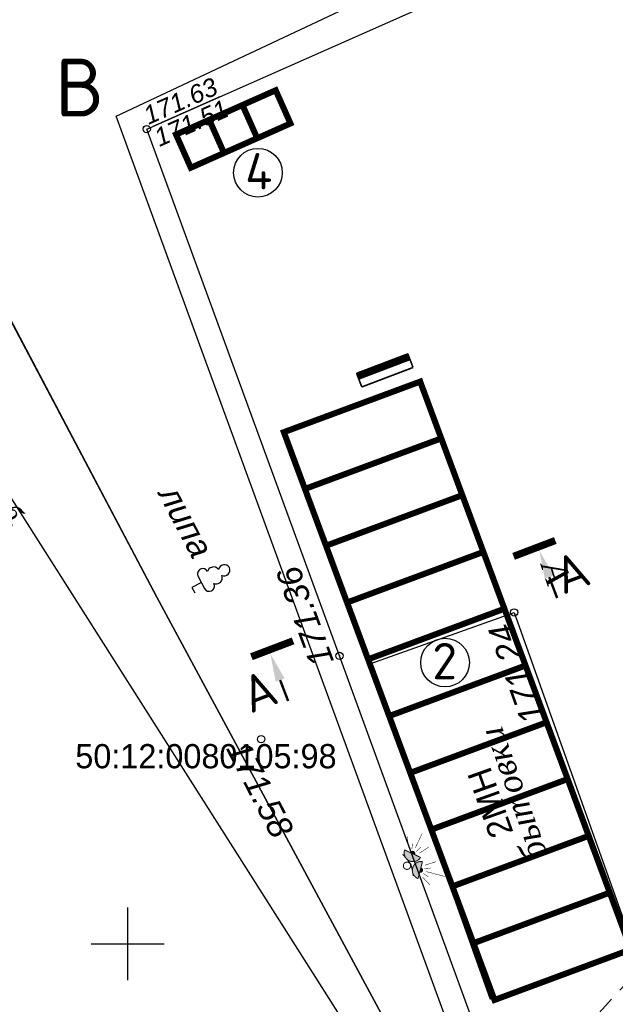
# Model space of a CAD drawing. Header units: metres. Extents: x 2193651 to 2201499, y 493187 to 494493.
# Tile 44 of 76: x 2199587 to 2199636, y 493685 to 493767. Entities that reach past the tile are written whole.
import ezdxf
from ezdxf.enums import TextEntityAlignment as Align

# ---------------------------------------------------------------- set-up
doc = ezdxf.new("R2010")
doc.units = ezdxf.units.M
doc.set_wipeout_variables(frame=1)
doc.header["$PDSIZE"] = 0.25
for name, pattern in [('10_2', [6, 5, -1]), ('CONTI', [0]), ('IMPORT-GOST2_303 5 _2_', [24, 20, -1.5, 1, -1.5])]:
    doc.linetypes.add(name, pattern=pattern)
for name, color, linetype in [('contur_line_building', 7, 'Continuous'), ('contur_line_road', 7, 'Continuous'), ('grid_XY', 74, 'Continuous'), ('Labels', 7, 'Continuous'), ('net_electro', 1, 'Continuous'), ('p', 7, 'Continuous'), ('relief_point', 7, 'Continuous'), ('z', 7, 'Continuous'), ('z_text_centerline_road', 7, 'Continuous'), ('z_text_net_electro', 7, 'Continuous'), ('z_text_relief_point', 7, 'Continuous'), ('z_text_vegetation_text', 7, 'Continuous'), ('Z_text_x_polygon', 7, 'Continuous'), ('разбив', 7, 'Continuous')]:
    doc.layers.add(name, color=color, linetype=linetype)
for name, color, linetype, lineweight in [('Level 1', 7, 'Continuous', 25), ('Level 8', 7, 'Continuous', 25), ('net_pipeline', 7, 'Continuous', 30), ('КР_Оси', 21, 'IMPORT-GOST2_303 5 _2_', 15)]:
    doc.layers.add(name, color=color, linetype=linetype, lineweight=lineweight)
doc.layers.add('x_polygon', color=7, linetype='Continuous', true_color=0xffffff)
doc.styles.add('Bm-431', font='timesi.ttf')
doc.styles.add('D-131', font='ariali.ttf')
doc.styles.add('R-131', font='arial.ttf')
doc.styles.add('стиль1', font='isocpeur.ttf', dxfattribs={"width": 0.9})
doc.linetypes.add('ограждение2', pattern='A,0.25,-0.1,[132,ltypeshp.shx,S=0.1,R=0,X=-0.1,Y=0],-0.1,1', length=1.45)

# ---------------------------------------------------------------- blocks, each defined once
blk = doc.blocks.new('*X125')
at = {"color": 0}
for p, q in [((748.54, 282.44), (750.11, 284)), ((748.54, 282.49), (750.06, 284)), ((748.54, 282.54), (750, 284)), ((748.54, 282.6), (749.95, 284)), ((748.54, 282.65), (749.9, 284)), ((748.54, 282.7), (749.84, 284)), ((748.54, 282.75), (749.79, 284)), ((748.54, 282.81), (749.74, 284)), ((748.54, 282.86), (749.69, 284)), ((748.54, 282.91), (749.63, 284)), ((748.54, 282.97), (749.58, 284)), ((748.54, 283.02), (749.53, 284)), ((748.54, 283.07), (749.47, 284)), ((748.54, 283.13), (749.42, 284)), ((748.54, 283.18), (749.37, 284)), ((748.54, 283.23), (749.31, 284)), ((748.54, 283.28), (749.26, 284)), ((748.54, 283.34), (749.21, 284)), ((748.54, 283.39), (749.16, 284)), ((748.54, 283.44), (749.1, 284)), ((748.54, 283.5), (749.05, 284)), ((748.54, 283.55), (749, 284)), ((748.54, 283.6), (748.94, 284)), ((748.54, 283.66), (748.89, 284)), ((748.54, 283.71), (748.84, 284)), ((748.54, 283.76), (748.78, 284)), ((748.54, 283.82), (748.73, 284)), ((748.54, 283.87), (748.68, 284)), ((748.54, 283.92), (748.62, 284)), ((748.54, 283.97), (748.57, 284)), ((750.1, 282.4), (748.54, 283.96)), ((750.05, 282.4), (748.54, 283.9)), ((749.99, 282.4), (748.54, 283.85)), ((749.94, 282.4), (748.54, 283.8)), ((749.89, 282.4), (748.54, 283.74)), ((749.83, 282.4), (748.54, 283.69)), ((749.78, 282.4), (748.54, 283.64)), ((749.73, 282.4), (748.54, 283.58)), ((749.67, 282.4), (748.54, 283.53)), ((749.62, 282.4), (748.54, 283.48)), ((749.57, 282.4), (748.54, 283.43)), ((749.52, 282.4), (748.54, 283.37)), ((749.46, 282.4), (748.54, 283.32)), ((749.41, 282.4), (748.54, 283.27)), ((749.36, 282.4), (748.54, 283.21)), ((749.3, 282.4), (748.54, 283.16)), ((749.25, 282.4), (748.54, 283.11)), ((749.2, 282.4), (748.54, 283.05)), ((749.14, 282.4), (748.54, 283)), ((749.09, 282.4), (748.54, 282.95)), ((749.04, 282.4), (748.54, 282.9)), ((748.98, 282.4), (748.54, 282.84)), ((748.93, 282.4), (748.54, 282.79)), ((748.88, 282.4), (748.54, 282.74)), ((748.83, 282.4), (748.54, 282.68)), ((748.77, 282.4), (748.54, 282.63)), ((748.72, 282.4), (748.54, 282.58)), ((750.15, 282.4), (748.55, 284)), ((748.56, 282.4), (750.16, 284)), ((750.2, 282.4), (748.6, 284)), ((748.61, 282.4), (750.22, 284)), ((750.26, 282.4), (748.66, 284)), ((748.67, 282.4), (750.27, 284)), ((750.31, 282.4), (748.71, 284)), ((748.72, 282.4), (750.32, 284)), ((750.36, 282.4), (748.76, 284)), ((748.77, 282.4), (750.37, 284)), ((750.42, 282.4), (748.82, 284)), ((748.83, 282.4), (750.43, 284)), ((750.47, 282.4), (748.87, 284)), ((748.88, 282.4), (750.48, 284)), ((750.52, 282.4), (748.92, 284)), ((748.93, 282.4), (750.53, 284)), ((750.58, 282.4), (748.97, 284)), ((748.99, 282.4), (750.59, 284)), ((750.63, 282.4), (749.03, 284)), ((749.04, 282.4), (750.64, 284)), ((750.68, 282.4), (749.08, 284)), ((749.09, 282.4), (750.69, 284)), ((750.74, 282.4), (749.13, 284)), ((749.14, 282.4), (750.75, 284)), ((750.79, 282.4), (749.19, 284)), ((749.2, 282.4), (750.8, 284)), ((750.84, 282.4), (749.24, 284)), ((749.25, 282.4), (750.85, 284)), ((750.89, 282.4), (749.29, 284)), ((749.3, 282.4), (750.91, 284)), ((750.95, 282.4), (749.35, 284)), ((749.36, 282.4), (750.96, 284)), ((751, 282.4), (749.4, 284)), ((749.41, 282.4), (751.01, 284)), ((751.05, 282.4), (749.45, 284)), ((749.46, 282.4), (751.06, 284)), ((751.11, 282.4), (749.5, 284)), ((749.52, 282.4), (751.12, 284)), ((751.16, 282.4), (749.56, 284)), ((749.57, 282.4), (751.17, 284)), ((751.21, 282.4), (749.61, 284)), ((749.62, 282.4), (751.22, 284)), ((751.27, 282.4), (749.66, 284)), ((749.67, 282.4), (751.28, 284)), ((751.32, 282.4), (749.72, 284)), ((749.73, 282.4), (751.33, 284)), ((751.37, 282.4), (749.77, 284)), ((749.78, 282.4), (751.38, 284)), ((751.42, 282.4), (749.82, 284)), ((749.83, 282.4), (751.44, 284)), ((751.48, 282.4), (749.88, 284)), ((749.89, 282.4), (751.49, 284)), ((751.53, 282.4), (749.93, 284)), ((749.94, 282.4), (751.54, 284)), ((751.58, 282.4), (749.98, 284)), ((749.99, 282.4), (751.59, 284)), ((751.64, 282.4), (750.03, 284)), ((750.05, 282.4), (751.65, 284)), ((751.69, 282.4), (750.09, 284)), ((750.1, 282.4), (751.7, 284)), ((751.74, 282.4), (750.14, 284)), ((750.15, 282.4), (751.75, 284)), ((751.8, 282.4), (750.19, 284)), ((750.21, 282.4), (751.81, 284)), ((751.85, 282.4), (750.25, 284)), ((750.26, 282.4), (751.86, 284)), ((751.9, 282.4), (750.3, 284)), ((750.31, 282.4), (751.91, 284)), ((751.95, 282.4), (750.35, 284)), ((750.36, 282.4), (751.97, 284)), ((752.01, 282.4), (750.41, 284)), ((750.42, 282.4), (752.02, 284)), ((752.06, 282.4), (750.46, 284)), ((750.47, 282.4), (752.07, 284)), ((752.11, 282.4), (750.51, 284)), ((750.52, 282.4), (752.13, 284)), ((752.17, 282.4), (750.57, 284)), ((750.58, 282.4), (752.18, 284)), ((752.22, 282.4), (750.62, 284)), ((750.63, 282.4), (752.23, 284)), ((752.27, 282.4), (750.67, 284)), ((750.68, 282.4), (752.28, 284)), ((752.33, 282.4), (750.72, 284)), ((750.74, 282.4), (752.34, 284)), ((752.38, 282.4), (750.78, 284)), ((750.79, 282.4), (752.39, 284)), ((752.43, 282.4), (750.83, 284)), ((750.84, 282.4), (752.44, 284)), ((752.49, 282.4), (750.88, 284)), ((750.89, 282.4), (752.5, 284)), ((752.54, 282.4), (750.94, 284)), ((750.95, 282.4), (752.55, 284)), ((752.59, 282.4), (750.99, 284)), ((751, 282.4), (752.6, 284)), ((752.64, 282.4), (751.04, 284)), ((751.05, 282.4), (752.66, 284)), ((752.7, 282.4), (751.1, 284)), ((751.11, 282.4), (752.71, 284)), ((752.75, 282.4), (751.15, 284)), ((751.16, 282.4), (752.76, 284)), ((752.8, 282.4), (751.2, 284)), ((751.21, 282.4), (752.81, 284)), ((752.86, 282.4), (751.25, 284)), ((751.27, 282.4), (752.87, 284)), ((752.91, 282.4), (751.31, 284)), ((751.32, 282.4), (752.92, 284)), ((752.96, 282.4), (751.36, 284)), ((751.37, 282.4), (752.97, 284)), ((753.02, 282.4), (751.41, 284)), ((751.42, 282.4), (753.03, 284)), ((753.07, 282.4), (751.47, 284)), ((751.48, 282.4), (753.08, 284)), ((753.12, 282.4), (751.52, 284)), ((751.53, 282.4), (753.13, 284)), ((753.17, 282.4), (751.57, 284)), ((751.58, 282.4), (753.19, 284)), ((753.23, 282.4), (751.63, 284)), ((751.64, 282.4), (753.24, 284)), ((753.28, 282.4), (751.68, 284)), ((751.69, 282.4), (753.29, 284)), ((753.33, 282.4), (751.73, 284)), ((751.74, 282.4), (753.34, 284)), ((753.39, 282.4), (751.79, 284)), ((751.8, 282.4), (753.4, 284)), ((753.44, 282.4), (751.84, 284)), ((751.85, 282.4), (753.45, 284)), ((753.49, 282.4), (751.89, 284)), ((751.9, 282.4), (753.5, 284)), ((753.55, 282.4), (751.94, 284)), ((751.96, 282.4), (753.56, 284)), ((753.6, 282.4), (752, 284)), ((752.01, 282.4), (753.61, 284)), ((753.65, 282.4), (752.05, 284)), ((752.06, 282.4), (753.66, 284)), ((753.7, 282.4), (752.1, 284)), ((752.11, 282.4), (753.72, 284)), ((753.76, 282.4), (752.16, 284)), ((752.17, 282.4), (753.77, 284)), ((753.81, 282.4), (752.21, 284)), ((752.22, 282.4), (753.82, 284)), ((753.86, 282.4), (752.26, 284)), ((752.27, 282.4), (753.88, 284)), ((753.92, 282.4), (752.32, 284)), ((752.33, 282.4), (753.93, 284)), ((753.97, 282.4), (752.37, 284)), ((752.38, 282.4), (753.98, 284)), ((754.02, 282.4), (752.42, 284)), ((752.43, 282.4), (754.03, 284)), ((754.08, 282.4), (752.47, 284)), ((752.49, 282.4), (754.09, 284)), ((754.13, 282.4), (752.53, 284)), ((752.54, 282.4), (754.14, 284)), ((754.18, 282.4), (752.58, 284)), ((752.59, 282.4), (754.19, 284)), ((754.24, 282.4), (752.63, 284)), ((752.64, 282.4), (754.25, 284)), ((754.29, 282.4), (752.69, 284)), ((752.7, 282.4), (754.3, 284)), ((754.34, 282.4), (752.74, 284)), ((752.75, 282.4), (754.35, 284)), ((754.39, 282.4), (752.79, 284)), ((752.8, 282.4), (754.41, 284)), ((754.45, 282.4), (752.85, 284)), ((752.86, 282.4), (754.46, 284)), ((754.5, 282.4), (752.9, 284)), ((752.91, 282.4), (754.51, 284)), ((754.55, 282.4), (752.95, 284)), ((752.96, 282.4), (754.56, 284)), ((754.61, 282.4), (753, 284)), ((753.02, 282.4), (754.62, 284)), ((754.66, 282.4), (753.06, 284)), ((753.07, 282.4), (754.67, 284)), ((754.71, 282.4), (753.11, 284)), ((753.12, 282.4), (754.72, 284)), ((754.77, 282.4), (753.16, 284)), ((753.17, 282.4), (754.78, 284)), ((754.82, 282.4), (753.22, 284)), ((753.23, 282.4), (754.83, 284)), ((754.87, 282.4), (753.27, 284)), ((753.28, 282.4), (754.88, 284)), ((754.92, 282.4), (753.32, 284)), ((753.33, 282.4), (754.94, 284)), ((754.98, 282.4), (753.38, 284)), ((753.39, 282.4), (754.99, 284)), ((755.03, 282.4), (753.43, 284)), ((753.44, 282.4), (755.04, 284)), ((755.08, 282.4), (753.48, 284)), ((753.49, 282.4), (755.09, 284)), ((755.14, 282.4), (753.54, 284)), ((753.55, 282.4), (755.15, 284)), ((755.19, 282.4), (753.59, 284)), ((753.6, 282.4), (755.2, 284)), ((755.24, 282.4), (753.64, 284)), ((753.65, 282.4), (755.25, 284)), ((755.3, 282.4), (753.69, 284)), ((753.71, 282.4), (755.31, 284)), ((755.35, 282.4), (753.75, 284)), ((753.76, 282.4), (755.36, 284)), ((755.4, 282.4), (753.8, 284)), ((753.81, 282.4), (755.41, 284)), ((755.46, 282.4), (753.85, 284)), ((753.86, 282.4), (755.47, 284)), ((755.51, 282.4), (753.91, 284)), ((753.92, 282.4), (755.52, 284)), ((755.56, 282.4), (753.96, 284)), ((753.97, 282.4), (755.57, 284)), ((755.61, 282.4), (754.01, 284)), ((754.02, 282.4), (755.63, 284)), ((755.67, 282.4), (754.07, 284)), ((754.08, 282.4), (755.68, 284)), ((755.72, 282.4), (754.12, 284)), ((754.13, 282.4), (755.73, 284)), ((755.77, 282.4), (754.17, 284)), ((754.18, 282.4), (755.78, 284)), ((755.83, 282.4), (754.22, 284)), ((754.24, 282.4), (755.84, 284)), ((755.88, 282.4), (754.28, 284)), ((754.29, 282.4), (755.89, 284)), ((755.93, 282.4), (754.33, 284)), ((754.34, 282.4), (755.94, 284)), ((755.99, 282.4), (754.38, 284)), ((754.39, 282.4), (756, 284)), ((756.04, 282.4), (754.44, 284)), ((754.45, 282.4), (756.05, 284)), ((756.09, 282.4), (754.49, 284)), ((754.5, 282.4), (756.1, 284)), ((756.14, 282.4), (754.54, 284)), ((754.55, 282.4), (756.16, 284)), ((756.2, 282.4), (754.6, 284)), ((754.61, 282.4), (756.21, 284)), ((756.25, 282.4), (754.65, 284)), ((754.66, 282.4), (756.26, 284)), ((756.3, 282.4), (754.7, 284)), ((754.71, 282.4), (756.31, 284)), ((756.36, 282.4), (754.75, 284)), ((754.77, 282.4), (756.37, 284)), ((756.41, 282.4), (754.81, 284)), ((754.82, 282.4), (756.42, 284)), ((756.46, 282.4), (754.86, 284)), ((754.87, 282.4), (756.47, 284)), ((756.52, 282.4), (754.91, 284)), ((754.93, 282.4), (756.53, 284)), ((756.57, 282.4), (754.97, 284)), ((754.98, 282.4), (756.58, 284)), ((756.62, 282.4), (755.02, 284)), ((755.03, 282.4), (756.63, 284)), ((756.67, 282.4), (755.07, 284)), ((755.08, 282.4), (756.69, 284)), ((756.73, 282.4), (755.13, 284)), ((755.14, 282.4), (756.74, 284)), ((756.78, 282.4), (755.18, 284)), ((755.19, 282.4), (756.79, 284)), ((756.83, 282.4), (755.23, 284)), ((755.24, 282.4), (756.84, 284)), ((756.89, 282.4), (755.29, 284)), ((755.3, 282.4), (756.9, 284)), ((756.94, 282.4), (755.34, 284)), ((755.35, 282.4), (756.95, 284)), ((756.99, 282.4), (755.39, 284)), ((755.4, 282.4), (757, 284)), ((757.05, 282.4), (755.44, 284)), ((755.46, 282.4), (757.06, 284)), ((757.1, 282.4), (755.5, 284)), ((755.51, 282.4), (757.11, 284)), ((757.15, 282.4), (755.55, 284)), ((755.56, 282.4), (757.16, 284)), ((757.21, 282.4), (755.6, 284)), ((755.61, 282.4), (757.22, 284)), ((757.26, 282.4), (755.66, 284)), ((755.67, 282.4), (757.27, 284)), ((757.31, 282.4), (755.71, 284)), ((755.72, 282.4), (757.32, 284)), ((757.36, 282.4), (755.76, 284)), ((755.77, 282.4), (757.38, 284)), ((757.42, 282.4), (755.82, 284)), ((755.83, 282.4), (757.43, 284)), ((757.47, 282.4), (755.87, 284)), ((755.88, 282.4), (757.48, 284)), ((757.52, 282.4), (755.92, 284)), ((755.93, 282.4), (757.53, 284)), ((757.58, 282.4), (755.97, 284)), ((755.99, 282.4), (757.59, 284)), ((757.63, 282.4), (756.03, 284)), ((756.04, 282.4), (757.64, 284)), ((757.68, 282.4), (756.08, 284)), ((756.09, 282.4), (757.69, 284)), ((757.74, 282.4), (756.13, 284)), ((756.14, 282.4), (757.75, 284)), ((757.79, 282.4), (756.19, 284)), ((756.2, 282.4), (757.8, 284)), ((757.84, 282.4), (756.24, 284)), ((756.25, 282.4), (757.85, 284)), ((757.89, 282.4), (756.29, 284)), ((756.3, 282.4), (757.91, 284)), ((757.95, 282.4), (756.35, 284)), ((756.36, 282.4), (757.96, 284)), ((758, 282.4), (756.4, 284)), ((756.41, 282.4), (758.01, 284)), ((758.05, 282.4), (756.45, 284)), ((756.46, 282.4), (758.06, 284)), ((758.11, 282.4), (756.5, 284)), ((756.52, 282.4), (758.12, 284)), ((758.16, 282.4), (756.56, 284)), ((756.57, 282.4), (758.17, 284)), ((758.21, 282.4), (756.61, 284)), ((756.62, 282.4), (758.22, 284)), ((758.27, 282.4), (756.66, 284)), ((756.68, 282.4), (758.28, 284)), ((758.32, 282.4), (756.72, 284)), ((756.73, 282.4), (758.33, 284)), ((758.37, 282.4), (756.77, 284)), ((756.78, 282.4), (758.38, 284)), ((758.42, 282.4), (756.82, 284)), ((756.83, 282.4), (758.44, 284)), ((758.48, 282.4), (756.88, 284)), ((756.89, 282.4), (758.49, 284)), ((758.53, 282.4), (756.93, 284)), ((756.94, 282.4), (758.54, 284)), ((758.58, 282.4), (756.98, 284)), ((756.99, 282.4), (758.6, 284)), ((758.64, 282.4), (757.04, 284)), ((757.05, 282.4), (758.65, 284)), ((758.69, 282.4), (757.09, 284)), ((757.1, 282.4), (758.7, 284)), ((758.74, 282.4), (757.14, 284)), ((757.15, 282.4), (758.75, 284)), ((758.8, 282.4), (757.19, 284)), ((757.21, 282.4), (758.81, 284)), ((758.85, 282.4), (757.25, 284)), ((757.26, 282.4), (758.86, 284)), ((758.9, 282.4), (757.3, 284)), ((757.31, 282.4), (758.91, 284)), ((758.96, 282.4), (757.35, 284)), ((757.36, 282.4), (758.97, 284)), ((759.01, 282.4), (757.41, 284)), ((757.42, 282.4), (759.02, 284)), ((759.06, 282.4), (757.46, 284)), ((757.47, 282.4), (759.07, 284)), ((759.11, 282.4), (757.51, 284)), ((757.52, 282.4), (759.13, 284)), ((759.17, 282.4), (757.57, 284)), ((757.58, 282.4), (759.18, 284)), ((759.22, 282.4), (757.62, 284)), ((757.63, 282.4), (759.23, 284)), ((759.27, 282.4), (757.67, 284)), ((757.68, 282.4), (759.28, 284)), ((759.33, 282.4), (757.72, 284)), ((757.74, 282.4), (759.34, 284)), ((759.38, 282.4), (757.78, 284)), ((757.79, 282.4), (759.39, 284)), ((759.43, 282.4), (757.83, 284)), ((757.84, 282.4), (759.44, 284)), ((759.49, 282.4), (757.88, 284)), ((757.89, 282.4), (759.5, 284)), ((759.54, 282.4), (757.94, 284)), ((757.95, 282.4), (759.55, 284)), ((759.59, 282.4), (757.99, 284)), ((758, 282.4), (759.6, 284)), ((759.64, 282.4), (758.04, 284)), ((758.05, 282.4), (759.66, 284)), ((759.7, 282.4), (758.1, 284)), ((758.11, 282.4), (759.71, 284)), ((759.75, 282.4), (758.15, 284)), ((758.16, 282.4), (759.76, 284)), ((759.8, 282.4), (758.2, 284)), ((758.21, 282.4), (759.81, 284)), ((759.86, 282.4), (758.26, 284)), ((758.27, 282.4), (759.87, 284)), ((759.91, 282.4), (758.31, 284)), ((758.32, 282.4), (759.92, 284)), ((759.96, 282.4), (758.36, 284)), ((758.37, 282.4), (759.97, 284)), ((760.02, 282.4), (758.41, 284)), ((758.43, 282.4), (760.03, 284)), ((760.07, 282.4), (758.47, 284)), ((758.48, 282.4), (760.08, 284)), ((760.12, 282.4), (758.52, 284)), ((758.53, 282.4), (760.13, 284)), ((760.17, 282.4), (758.57, 284)), ((758.58, 282.4), (760.19, 284)), ((760.23, 282.4), (758.63, 284)), ((758.64, 282.4), (760.24, 284)), ((760.28, 282.4), (758.68, 284)), ((758.69, 282.4), (760.29, 284)), ((760.33, 282.4), (758.73, 284)), ((758.74, 282.4), (760.35, 284)), ((760.39, 282.4), (758.79, 284)), ((758.8, 282.4), (760.4, 284)), ((760.44, 282.4), (758.84, 284)), ((758.85, 282.4), (760.45, 284)), ((760.49, 282.4), (758.89, 284)), ((758.9, 282.4), (760.5, 284)), ((760.55, 282.4), (758.94, 284)), ((758.96, 282.4), (760.56, 284)), ((760.6, 282.4), (759, 284)), ((759.01, 282.4), (760.61, 284)), ((760.65, 282.4), (759.05, 284)), ((759.06, 282.4), (760.66, 284)), ((760.71, 282.4), (759.1, 284)), ((759.11, 282.4), (760.72, 284)), ((760.76, 282.4), (759.16, 284)), ((759.17, 282.4), (760.77, 284)), ((760.81, 282.4), (759.21, 284)), ((759.22, 282.4), (760.82, 284)), ((760.86, 282.4), (759.26, 284)), ((759.27, 282.4), (760.88, 284)), ((760.92, 282.4), (759.32, 284)), ((759.33, 282.4), (760.93, 284)), ((760.97, 282.4), (759.37, 284)), ((759.38, 282.4), (760.98, 284)), ((761.02, 282.4), (759.42, 284)), ((759.43, 282.4), (761.03, 284)), ((761.08, 282.4), (759.47, 284)), ((759.49, 282.4), (761.09, 284)), ((761.13, 282.4), (759.53, 284)), ((759.54, 282.4), (761.14, 284)), ((761.18, 282.4), (759.58, 284)), ((759.59, 282.4), (761.19, 284)), ((761.24, 282.4), (759.63, 284)), ((759.65, 282.4), (761.25, 284)), ((761.29, 282.4), (759.69, 284)), ((759.7, 282.4), (761.3, 284)), ((761.34, 282.4), (759.74, 284)), ((759.75, 282.4), (761.35, 284)), ((761.39, 282.4), (759.79, 284)), ((759.8, 282.4), (761.41, 284)), ((761.45, 282.4), (759.85, 284)), ((759.86, 282.4), (761.46, 284)), ((761.5, 282.4), (759.9, 284)), ((759.91, 282.4), (761.51, 284)), ((761.55, 282.4), (759.95, 284)), ((759.96, 282.4), (761.56, 284)), ((761.61, 282.4), (760.01, 284)), ((760.02, 282.4), (761.62, 284)), ((761.66, 282.4), (760.06, 284)), ((760.07, 282.4), (761.67, 284)), ((761.71, 282.4), (760.11, 284)), ((760.12, 282.4), (761.72, 284)), ((761.77, 282.4), (760.16, 284)), ((760.18, 282.4), (761.78, 284)), ((761.82, 282.4), (760.22, 284)), ((760.23, 282.4), (761.83, 284)), ((761.87, 282.4), (760.27, 284)), ((760.28, 282.4), (761.88, 284)), ((761.93, 282.4), (760.32, 284)), ((760.33, 282.4), (761.94, 284)), ((761.98, 282.4), (760.38, 284)), ((760.39, 282.4), (761.99, 284)), ((762.03, 282.4), (760.43, 284)), ((760.44, 282.4), (762.04, 284)), ((762.08, 282.4), (760.48, 284)), ((760.49, 282.4), (762.1, 284)), ((762.14, 282.4), (760.54, 284)), ((760.55, 282.4), (762.15, 284)), ((762.19, 282.4), (760.59, 284)), ((760.6, 282.4), (762.2, 284)), ((762.24, 282.4), (760.64, 284)), ((760.65, 282.4), (762.25, 284)), ((762.3, 282.4), (760.69, 284)), ((760.71, 282.4), (762.31, 284)), ((762.35, 282.4), (760.75, 284)), ((760.76, 282.4), (762.36, 284)), ((762.4, 282.4), (760.8, 284)), ((760.81, 282.4), (762.41, 284)), ((762.46, 282.4), (760.85, 284)), ((760.86, 282.4), (762.47, 284)), ((762.51, 282.4), (760.91, 284)), ((760.92, 282.4), (762.52, 284)), ((762.56, 282.4), (760.96, 284)), ((760.97, 282.4), (762.57, 284)), ((762.61, 282.4), (761.01, 284)), ((761.02, 282.4), (762.63, 284)), ((762.67, 282.4), (761.07, 284)), ((761.08, 282.4), (762.68, 284)), ((762.72, 282.4), (761.12, 284)), ((761.13, 282.4), (762.73, 284)), ((762.77, 282.4), (761.17, 284)), ((761.18, 282.4), (762.78, 284)), ((762.83, 282.4), (761.22, 284)), ((761.24, 282.4), (762.84, 284)), ((762.88, 282.4), (761.28, 284)), ((761.29, 282.4), (762.89, 284)), ((762.93, 282.4), (761.33, 284)), ((761.34, 282.4), (762.94, 284)), ((762.95, 282.44), (761.38, 284)), ((761.4, 282.4), (762.95, 283.96)), ((762.95, 282.49), (761.44, 284)), ((761.45, 282.4), (762.95, 283.9)), ((762.95, 282.54), (761.49, 284)), ((761.5, 282.4), (762.95, 283.85)), ((762.95, 282.6), (761.54, 284)), ((761.55, 282.4), (762.95, 283.8)), ((762.95, 282.65), (761.6, 284)), ((761.61, 282.4), (762.95, 283.74)), ((762.95, 282.7), (761.65, 284)), ((761.66, 282.4), (762.95, 283.69)), ((762.95, 282.75), (761.7, 284)), ((761.71, 282.4), (762.95, 283.64)), ((762.95, 282.81), (761.76, 284)), ((761.77, 282.4), (762.95, 283.58)), ((762.95, 282.86), (761.81, 284)), ((761.82, 282.4), (762.95, 283.53)), ((762.95, 282.91), (761.86, 284)), ((761.87, 282.4), (762.95, 283.48)), ((762.95, 282.97), (761.91, 284)), ((761.93, 282.4), (762.95, 283.43)), ((762.95, 283.02), (761.97, 284)), ((761.98, 282.4), (762.95, 283.37)), ((762.95, 283.07), (762.02, 284)), ((762.03, 282.4), (762.95, 283.32)), ((762.95, 283.13), (762.07, 284)), ((762.08, 282.4), (762.95, 283.27)), ((762.95, 283.18), (762.13, 284)), ((762.14, 282.4), (762.95, 283.21)), ((762.95, 283.23), (762.18, 284)), ((762.19, 282.4), (762.95, 283.16)), ((762.95, 283.29), (762.23, 284)), ((762.24, 282.4), (762.95, 283.11)), ((762.95, 283.34), (762.29, 284)), ((762.3, 282.4), (762.95, 283.05)), ((762.95, 283.39), (762.34, 284)), ((762.35, 282.4), (762.95, 283)), ((762.95, 283.44), (762.39, 284)), ((762.4, 282.4), (762.95, 282.95)), ((762.95, 283.5), (762.44, 284)), ((762.46, 282.4), (762.95, 282.9)), ((762.95, 283.55), (762.5, 284)), ((762.51, 282.4), (762.95, 282.84)), ((762.95, 283.6), (762.55, 284)), ((762.56, 282.4), (762.95, 282.79)), ((762.95, 283.66), (762.6, 284)), ((762.61, 282.4), (762.95, 282.74)), ((762.95, 283.71), (762.66, 284)), ((762.67, 282.4), (762.95, 282.68)), ((762.95, 283.76), (762.71, 284)), ((762.72, 282.4), (762.95, 282.63)), ((762.95, 283.82), (762.76, 284)), ((762.77, 282.4), (762.95, 282.58)), ((762.95, 283.87), (762.82, 284)), ((762.95, 283.92), (762.87, 284)), ((762.95, 283.97), (762.92, 284)), ((748.67, 282.4), (748.54, 282.52)), ((748.61, 282.4), (748.54, 282.47)), ((748.56, 282.4), (748.54, 282.42)), ((762.83, 282.4), (762.95, 282.52)), ((762.88, 282.4), (762.95, 282.47)), ((762.93, 282.4), (762.95, 282.42))]:
    blk.add_line(p, q, dxfattribs=at)
blk = doc.blocks.new('щ')
for q in [(3157.72, 12180.72, 245.21), (3157.7, 12179.94, 245.21)]:
    blk.add_line((3157.7, 12180.72, 245.21), q)
at = {"const_width": 0.21, "elevation": 245.21, "flags": 128}
for points in [[(3150.65, 12180.72), (3150.65, 12178.84)], [(3150.65, 12180.72), (3157.7, 12180.72)], [(3157.7, 12179.94), (3150.65, 12179.94)], [(3157.72, 12178.84), (3157.72, 12180.72)], [(3150.65, 12178.84), (3157.72, 12178.84)]]:
    blk.add_lwpolyline(points, dxfattribs=at)
at = {"color": 1, "xscale": 0.4900000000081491, "yscale": 0.4900000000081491, "zscale": 0.4900000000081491}
blk.add_blockref('*X125', (2783.87, 12041.56, 245.21), dxfattribs=at)
blk = doc.blocks.new('ппрр')
h = blk.add_hatch(color=2)
h.dxf.hatch_style = 1
h.paths.add_polyline_path([(6796.481, 8143.506), (6796.338, 8143.539, 0.23361), (6795.723, 8143.326), (6796.871, 8142.426, 0.482029)])
h.paths.add_polyline_path([(6798.34, 8143.397, 0.893051), (6797.242, 8142.436)])
at = {"layer": 'Level 8', "linetype": 'Continuous'}
h = blk.add_hatch(color=255, dxfattribs=at)
h.dxf.hatch_style = 1
h.set_gradient(color1=(255, 255, 0), color2=(255, 255, 0), tint=1)
edge = h.paths.add_edge_path()
edge.add_line((6796.139, 8142.999), (6796.452, 8142.76))
edge.add_arc((6796.284, 8142.864), 0.198, 137.16877, 328.20256, ccw=False)
h = blk.add_hatch(color=255, dxfattribs=at)
h.dxf.hatch_style = 1
h.set_gradient(color1=(255, 255, 0), color2=(255, 255, 0), tint=1)
h.paths.add_polyline_path([(6797.645, 8142.789), (6797.943, 8143.048), (6797.982, 8142.995), (6798.003, 8142.889), (6797.976, 8142.806), (6797.921, 8142.745), (6797.837, 8142.709), (6797.746, 8142.716), (6797.681, 8142.744)])
at = {"color": 7, "linetype": 'ByBlock', "lineweight": -2, "const_width": 0.08}
blk.add_lwpolyline([(6797.361, 8143.74, 399.999167), (6797.361, 8143.737, 0.0025)], format="xyb", close=True, dxfattribs=at)
at = {"color": 7, "linetype": 'ByBlock', "lineweight": -2}
for points, const_width in [([(6796.871, 8142.426, 0.893051), (6795.723, 8143.326)], 0.08), ([(6798.34, 8143.397, 0.893051), (6797.242, 8142.436)], 0.08), ([(6797.643, 8142.792, 1.10124), (6797.943, 8143.048)], 0.04), ([(6796.139, 8142.999, 1.10124), (6796.452, 8142.76)], 0.04)]:
    blk.add_lwpolyline(points, format="xyb", dxfattribs=dict(at, const_width=const_width))
at = {"color": 7, "linetype": 'ByBlock', "lineweight": -2, "const_width": 0.08}
for points in [[(6795.723, 8143.326), (6796.871, 8142.426)], [(6796.08, 8143.598), (6797.029, 8143.381)], [(6797.029, 8143.381), (6798.08, 8143.689)], [(6798.34, 8143.397), (6797.242, 8142.436)]]:
    blk.add_lwpolyline(points, dxfattribs=at)
at = {"color": 7, "linetype": 'ByBlock', "lineweight": 15, "const_width": 0.04}
for points in [[(6795.683, 8142.934), (6794.852, 8142.639)], [(6795.004, 8141.227), (6795.972, 8142.461)], [(6795.936, 8142.762), (6795.522, 8142.491)], [(6796.288, 8142.544), (6796.109, 8142.031)], [(6796.508, 8142.344), (6796.412, 8141.416)], [(6797.609, 8142.378), (6797.755, 8141.452)], [(6797.832, 8142.556), (6798.025, 8142.083)], [(6799.018, 8141.511), (6798.142, 8142.517)], [(6798.159, 8142.818), (6798.586, 8142.574)], [(6798.406, 8143.008), (6799.247, 8142.758)]]:
    blk.add_lwpolyline(points, dxfattribs=at)
blk = doc.blocks.new('330')
h = blk.add_hatch(color=0)
edge = h.paths.add_edge_path()
edge.add_arc((0, 0), 0.15, 0, 360.0003)
at = {"color": 0}
blk.add_circle((0, 0), 0.15, dxfattribs=at)
blk = doc.blocks.new('330p')
at = {"color": 0}
blk.add_point((0, 0), dxfattribs=at)
blk = doc.blocks.new('12')
at = {"color": 251, "true_color": 0x5d5d5d}
for points in [[(0, 1.5), (0, -1.5)], [(-1.5, 0), (1.5, 0)]]:
    blk.add_lwpolyline(points, dxfattribs=at)
blk = doc.blocks.new('ж9итдщд')
at = {"color": 251, "lineweight": 25, "true_color": 0x5d5d5d}
for p, q in [((2196597.618, 493757.88, 343.02), (2196603.196, 493760.353, 343.02)), ((2196602.424, 493721.45), (2196602.424, 493721.45)), ((2196603.916, 493721.433), (2196603.916, 493721.433)), ((2196603.916, 493721.433), (2196603.916, 493721.433)), ((2196603.916, 493721.433), (2196603.916, 493721.433)), ((2196603.916, 493721.433), (2196603.916, 493721.433)), ((2196601.33, 493720.71), (2196601.854, 493719.715)), ((2196603.015, 493721.267), (2196603.015, 493721.267)), ((2196603.015, 493721.267), (2196603.015, 493721.267)), ((2196603.268, 493720.785), (2196603.268, 493720.785)), ((2196603.268, 493720.785), (2196603.268, 493720.785)), ((2196601.593, 493720.211), (2196601.593, 493720.211)), ((2196603.089, 493720.187), (2196603.089, 493720.187))]:
    blk.add_line(p, q, dxfattribs=at)
for points in [[(2196601.593, 493720.211), (2196600.818, 493719.804)], [(2196600.818, 493719.804), (2196601.051, 493719.361)]]:
    blk.add_lwpolyline(points, dxfattribs=at)
for centre, radius, start, end in [((2196602.53, 493721.029), 0.434, 104.06676, 168.19563), ((2196602.627, 493721.061), 0.439, 27.93671, 117.54788), ((2196603.498, 493721.174), 0.492, 31.82767, 169.1158), ((2196603.465, 493721.236), 0.492, 246.36885, 23.65671), ((2196601.717, 493720.914), 0.437, 117.74211, 207.74232), ((2196601.717, 493720.914), 0.437, 27.74248, 117.74211), ((2196602.885, 493720.574), 0.437, 297.74227, 27.74248), ((2196602.241, 493719.918), 0.437, 297.74227, 27.74248), ((2196602.799, 493720.575), 0.485, 249.34995, 306.67347), ((2196602.241, 493719.918), 0.437, 207.74232, 297.74227)]:
    blk.add_arc(centre, radius, start, end, dxfattribs=at)
at = {"layer": 'contur_line_building', "color": 251, "lineweight": 30, "true_color": 0x5d5d5d}
blk.add_lwpolyline([(2196615.591, 493713.529), (2196627.406, 493717.738), (2196637.286, 493690), (2196625.471, 493685.791)], close=True, dxfattribs=at)
at = {"layer": 'contur_line_road', "color": 251, "true_color": 0x5d5d5d, "flags": 128}
blk.add_lwpolyline([(2196630.676, 493659.372), (2196631.426, 493660.65), (2196668.794, 493681.262, 0.986879), (2196663.928, 493696.726), (2196626.58, 493676.89), (2196612.994, 493714.146), (2196597.086, 493757.644), (2196631.836, 493773.052)], format="xyb", dxfattribs=at)
at = {"layer": 'net_electro', "color": 251, "true_color": 0x5d5d5d, "flags": 128}
blk.add_lwpolyline([(2196569.176, 493829.438), (2196574.31, 493785.376), (2196582.012, 493733.236), (2196627.774, 493661.202)], dxfattribs=at)
at = {"layer": 'net_pipeline', "color": 251, "linetype": '10_2', "true_color": 0x5d5d5d, "flags": 128}
blk.add_lwpolyline([(2196623.939, 493673.294), (2196676.5, 493730.384), (2196701.549, 493782.147), (2196717.694, 493807.91)], dxfattribs=at)
at = {"layer": 'p', "color": 251, "linetype": 'Continuous', "true_color": 0x5d5d5d}
for points in [[(2197058.832, 493711.546), (2196681.952, 493564.546), (2196660.412, 493604.866), (2196639.972, 493640.886), (2196629.412, 493660.506), (2196597.912, 493719.006), (2196578.312, 493756.106), (2196577.472, 493761.166), (2196577.452, 493786.146), (2196578.232, 493801.946), (2196581.652, 493813.526), (2196585.372, 493821.166), (2196595.252, 493832.726), (2196756.752, 493910.286), (2196821.372, 493940.626), (2196842.732, 493950.726), (2196916.872, 493986.026)], [(2196596.152, 493646.386), (2196586.552, 493649.946), (2196583.112, 493657.926), (2196578.072, 493686.206), (2196574.632, 493713.386), (2196574.532, 493728.326), (2196576.232, 493734.066), (2196576.012, 493746.206), (2196574.812, 493765.346), (2196577.472, 493765.166), (2196577.472, 493761.166), (2196578.312, 493756.106), (2196583.052, 493747.146), (2196591.752, 493730.686), (2196597.912, 493719.006), (2196629.412, 493660.506), (2196602.512, 493647.406)]]:
    blk.add_lwpolyline(points, close=True, dxfattribs=at)
at = {"layer": 'z', "color": 251, "linetype": 'Continuous', "true_color": 0x5d5d5d}
blk.add_lwpolyline([(2196724.652, 493481.466), (2196696.112, 493538.026), (2196681.952, 493564.546), (2196660.412, 493604.866), (2196639.972, 493640.886), (2196629.412, 493660.506), (2196597.912, 493719.006), (2196578.312, 493756.106), (2196577.472, 493761.166), (2196577.452, 493786.146), (2196578.232, 493801.946), (2196581.652, 493813.526), (2196585.372, 493821.166), (2196595.252, 493832.726), (2196756.752, 493910.286)], dxfattribs=at)
at = {"layer": 'grid_XY', "color": 251, "true_color": 0x5d5d5d, "xscale": 2, "yscale": 2, "zscale": 2, "row_count": 14, "column_count": 13, "row_spacing": 100, "column_spacing": 100}
blk.add_blockref('12', (2196295.512, 493190.366), dxfattribs=at)
at = {"layer": 'relief_point', "color": 251, "true_color": 0x5d5d5d, "xscale": 2, "yscale": 2, "zscale": 2}
for name, p in [('330', (2196597.086, 493757.644, 343.02)), ('330', (2196627.406, 493717.738, 342.474)), ('330', (2196612.994, 493714.146, 342.72)), ('330p', (2196612.994, 493714.146)), ('330p', (2196615.674, 493713.296)), ('330', (2196606.534, 493707.266, 343.16))]:
    blk.add_blockref(name, p, dxfattribs=at)
at = {"layer": 'x_polygon', "color": 251, "true_color": 0x5d5d5d, "xscale": 2, "yscale": 2, "zscale": 2}
blk.add_blockref('330p', (2196626.405, 493702.285), dxfattribs=at)
at = {"layer": 'Labels', "color": 251, "true_color": 0x5d5d5d}
blk.add_text('50:12:0080105:98', height=2, dxfattribs=at).set_placement((2196601.972, 493705.866), align=Align.MIDDLE_CENTER)
at = {"layer": 'z_text_centerline_road', "color": 251, "true_color": 0x5d5d5d, "style": 'Bm-431'}
blk.add_text('А ', height=2, rotation=288.19062, dxfattribs=at).set_placement((2196629.605, 493721.598))
at = {"layer": 'z_text_net_electro', "color": 251, "true_color": 0x5d5d5d, "style": 'Bm-431'}
blk.add_text('каб. ', height=1.5, rotation=302.42711, dxfattribs=at).set_placement((2196583.887, 493727.895))
at = {"layer": 'z_text_relief_point', "color": 251, "true_color": 0x5d5d5d, "style": 'D-131'}
for s, height, rotation, p in [('171.63', 1.5, 23.91229, (2196597.233, 493757.983, 343.02)), ('171.51', 1.5, 23.91229, (2196598.131, 493756.159, 343.02)), (' 171.36', 2, 110.08837, (2196612.82, 493712.992, 342.72)), (' 171.24', 2, 109.60539, (2196630.234, 493708.25)), (' 171.58', 2, 297.12673, (2196603.248, 493707.196))]:
    blk.add_text(s, height=height, rotation=rotation, dxfattribs=at).set_placement(p)
at = {"layer": 'z_text_vegetation_text', "color": 251, "true_color": 0x5d5d5d, "style": 'D-131'}
blk.add_text('липа', height=2, rotation=297.74227, dxfattribs=at).set_placement((2196598.008, 493727.529))
at = {"layer": 'Z_text_x_polygon', "color": 251, "true_color": 0x5d5d5d}
for s, style, p in [('бытовки', 'Bm-431', (2196630.201, 493697.664)), ('2МН', 'R-131', (2196627.367, 493699.572))]:
    blk.add_text(s, height=2, rotation=109.60539, dxfattribs=dict(at, style=style)).set_placement(p)
at = {"color": 7, "lineweight": 0, "true_color": 0xffffff}
blk.add_wipeout([(2197379.001, 493517.103), (2197495.512, 493517.103), (2197495.512, 494487.366), (2196201.796, 494487.366), (2196201.796, 493187.366), (2197495.512, 493187.366), (2197495.512, 493517.103), (2196554.68, 493517.103), (2196554.68, 493858.249), (2197070.734, 494090.366), (2197224.867, 494090.366), (2197276.818, 493979.65), (2197379.001, 493803.734)], dxfattribs=at)

msp = doc.modelspace()

# ---------------------------------------------------------------- block references
at = {"color": 1, "lineweight": 100}
msp.add_blockref('ж9итдщд', (3000, 0), dxfattribs=at)

# ---------------------------------------------------------------- next in the draw order: linework, layer by layer
at = {"color": 7}
for points, const_width in [([(2199627.364, 493722.364), (2199630.804, 493723.673)], 0.6), ([(2199630.303, 493720.652), (2199630.962, 493718.921)], 0.202), ([(2199605.722, 493714.077), (2199609.162, 493715.386)], 0.6), ([(2199608.097, 493712.15), (2199608.756, 493710.42)], 0.202)]:
    msp.add_lwpolyline(points, dxfattribs=dict(at, const_width=const_width))
for centre in [(2199606.263, 493754.039, -305), (2199621.708, 493713.594)]:
    msp.add_circle(centre, 2.008, dxfattribs=at)
for points in [[(2199630.669, 493720.788), (2199629.938, 493720.516), (2199629.487, 493722.843)], [(2199608.463, 493712.287), (2199607.732, 493712.014), (2199607.281, 493714.342)]]:
    msp.add_solid(points, dxfattribs=at)
at = {"layer": 'Level 1', "color": 5, "linetype": 'Continuous', "const_width": 0.5}
for points in [[(2199608.947, 493758.103), (2199606.205, 493756.886), (2199604.987, 493759.628), (2199607.729, 493760.845)], [(2199606.205, 493756.886), (2199603.463, 493755.669), (2199602.245, 493758.411), (2199604.987, 493759.628)], [(2199603.463, 493755.669), (2199600.721, 493754.451), (2199599.503, 493757.193), (2199602.245, 493758.411)]]:
    msp.add_lwpolyline(points, close=True, dxfattribs=at)
for points in [[(2199608.402, 493732.619), (2199619.654, 493736.792), (2199621.392, 493732.104), (2199610.141, 493727.931), (2199608.402, 493732.619)], [(2199610.141, 493727.931), (2199621.392, 493732.104), (2199623.131, 493727.416), (2199611.88, 493723.243), (2199610.141, 493727.931)], [(2199611.88, 493723.243), (2199623.131, 493727.416), (2199624.869, 493722.728), (2199613.618, 493718.555), (2199611.88, 493723.243)], [(2199613.618, 493718.555), (2199624.869, 493722.728), (2199626.608, 493718.04), (2199615.357, 493713.867), (2199613.618, 493718.555)], [(2199615.357, 493713.867), (2199626.608, 493718.04), (2199628.347, 493713.352), (2199617.095, 493709.179), (2199615.357, 493713.867)], [(2199617.095, 493709.179), (2199628.347, 493713.352), (2199630.085, 493708.664), (2199618.834, 493704.491), (2199617.095, 493709.179)], [(2199618.834, 493704.491), (2199630.085, 493708.664), (2199631.824, 493703.976), (2199620.573, 493699.803), (2199618.834, 493704.491)], [(2199620.573, 493699.803), (2199631.824, 493703.976), (2199633.562, 493699.288), (2199622.311, 493695.115), (2199620.573, 493699.803)], [(2199622.311, 493695.115), (2199633.562, 493699.288), (2199635.301, 493694.6), (2199624.05, 493690.427), (2199622.311, 493695.115)], [(2199624.05, 493690.427), (2199635.301, 493694.6), (2199637.04, 493689.912), (2199625.788, 493685.739), (2199624.05, 493690.427)]]:
    msp.add_lwpolyline(points, dxfattribs=at)
at = {"layer": 'КР_Оси', "color": 5, "linetype": 'ограждение2', "lineweight": 30, "ltscale": 3.9}
msp.add_lwpolyline([(2199630.907, 493658.928), (2199625.489, 493674.046), (2199594.566, 493758.714), (2199630.952, 493775.859), (2199718.494, 493863.646)], dxfattribs=at)

# ---------------------------------------------------------------- next in the draw order: block references
at = {"color": 7, "linetype": 'CONTI', "xscale": -0.6399999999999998, "yscale": 0.6399999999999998, "zscale": 0.6399999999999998, "rotation": 20.80844449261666}
msp.add_blockref('щ', (2204272.896, 487168.228, -156.933), dxfattribs=at)
at = {"color": 7, "linetype": 'Continuous', "rotation": 113.5554898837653}
msp.add_blockref('ппрр', (2209800.071, 490720.674), dxfattribs=at)

# ---------------------------------------------------------------- next in the draw order: texts
at = {"color": 7, "style": 'стиль1'}
for s, p in [('4', (2199605.206, 493752.664, -305)), ('2', (2199620.651, 493712.219))]:
    msp.add_text(s, height=3, dxfattribs=at).set_placement(p)
for p in [(2199631.411, 493719.165), (2199605.623, 493709.352)]:
    msp.add_text('А', height=3, rotation=20.82923, dxfattribs=at).set_placement(p)
at = {"layer": 'разбив', "color": 5, "style": 'стиль1'}
msp.add_text('В', height=4.777, dxfattribs=at).set_placement((2199589.526, 493758.688, 171.004))

doc.saveas('drawing.dxf')
